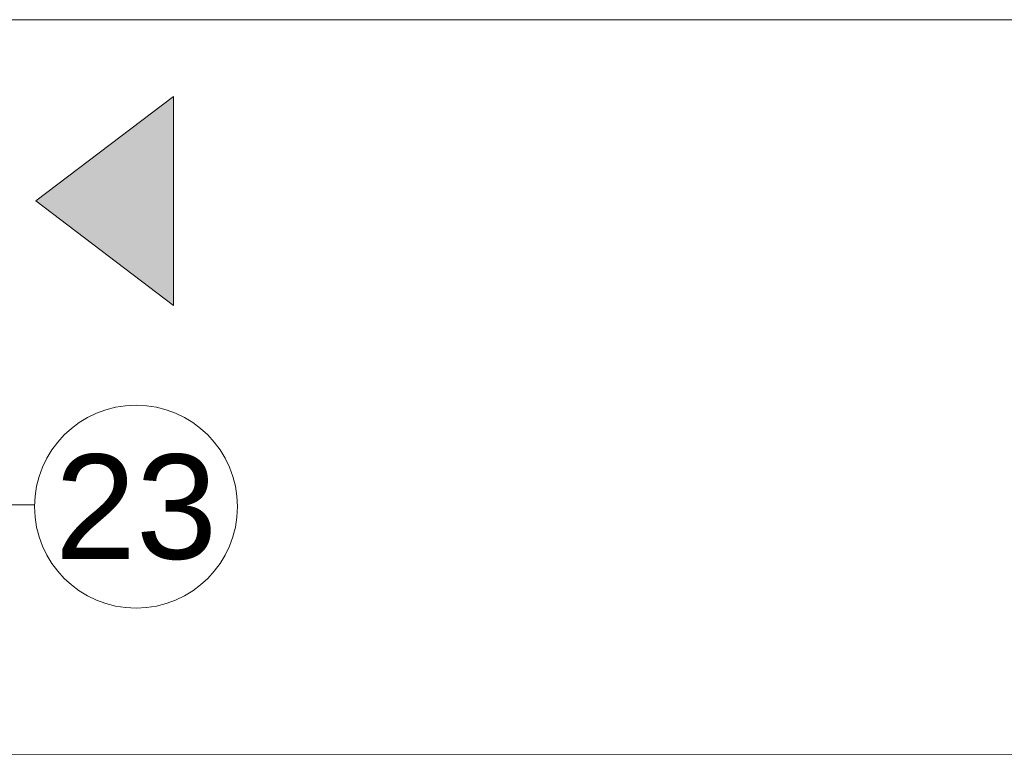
# Model space of a CAD drawing. Header units: millimetres. Extents: x -9409 to 0, y -5353 to 3057.
# Tile 197 of 256: x -4598 to -4353, y -2855 to -2672. Entities that reach past the tile are written whole.
import ezdxf
from ezdxf.enums import TextEntityAlignment as Align

# ---------------------------------------------------------------- set-up
doc = ezdxf.new("R2010")
doc.units = ezdxf.units.MM
doc.linetypes.add('CENTER2', pattern=[28.575, 19.05, -3.175, 3.175, -3.175])
for name, color, linetype, lineweight in [('A-AREA-____-IDEN', 81, 'Continuous', 5), ('SQ_ISTN.Ściany', 140, 'Continuous', 35), ('SQ_Opisy', 7, 'Continuous', 18), ('SQ_Osie', 220, 'CENTER2', 9)]:
    doc.layers.add(name, color=color, linetype=linetype, lineweight=lineweight)
doc.styles.get("Standard").update_dxf_attribs({"font": 'arial.ttf'})

# ---------------------------------------------------------------- blocks, each defined once
blk = doc.blocks.new('stan projektowany')
at = {"layer": 'SQ_Opisy'}
h = blk.add_hatch(color=7, dxfattribs=at)
h.dxf.hatch_style = 1
h.paths.add_polyline_path([(-15059.4, 6936.8), (-15025.06, 6910.79), (-15025.06, 6962.81)])
blk.add_lwpolyline([(-15059.4, 6936.8), (-15025.06, 6910.79), (-15025.06, 6962.81)], close=True, dxfattribs=at)
at = {"layer": 'SQ_Osie'}
blk.add_lwpolyline([(-15059.67, 6861.15), (-16726.65, 6861.15)], dxfattribs=at)
at = {"layer": 'SQ_Osie', "linetype": 'ByBlock'}
blk.add_circle((-15034.43, 6860.72), 25.25, dxfattribs=at)
at = {"layer": 'SQ_Osie'}
blk.add_text('23', height=26, dxfattribs=at).set_placement((-15034.43, 6860.72), align=Align.MIDDLE_CENTER)

msp = doc.modelspace()

# ---------------------------------------------------------------- linework, layer by layer
at = {"layer": 'A-AREA-____-IDEN'}
for p, q in [((-3643.84, -2672.39), (-5135.07, -2672.39)), ((-3955.67, -2855.45), (-4958.43, -2855.01))]:
    msp.add_line(p, q, dxfattribs=at)

# ---------------------------------------------------------------- block references
at = {"layer": 'SQ_ISTN.Ściany'}
msp.add_blockref('stan projektowany', (10464.96, -9654.29), dxfattribs=at)

doc.saveas('drawing.dxf')
